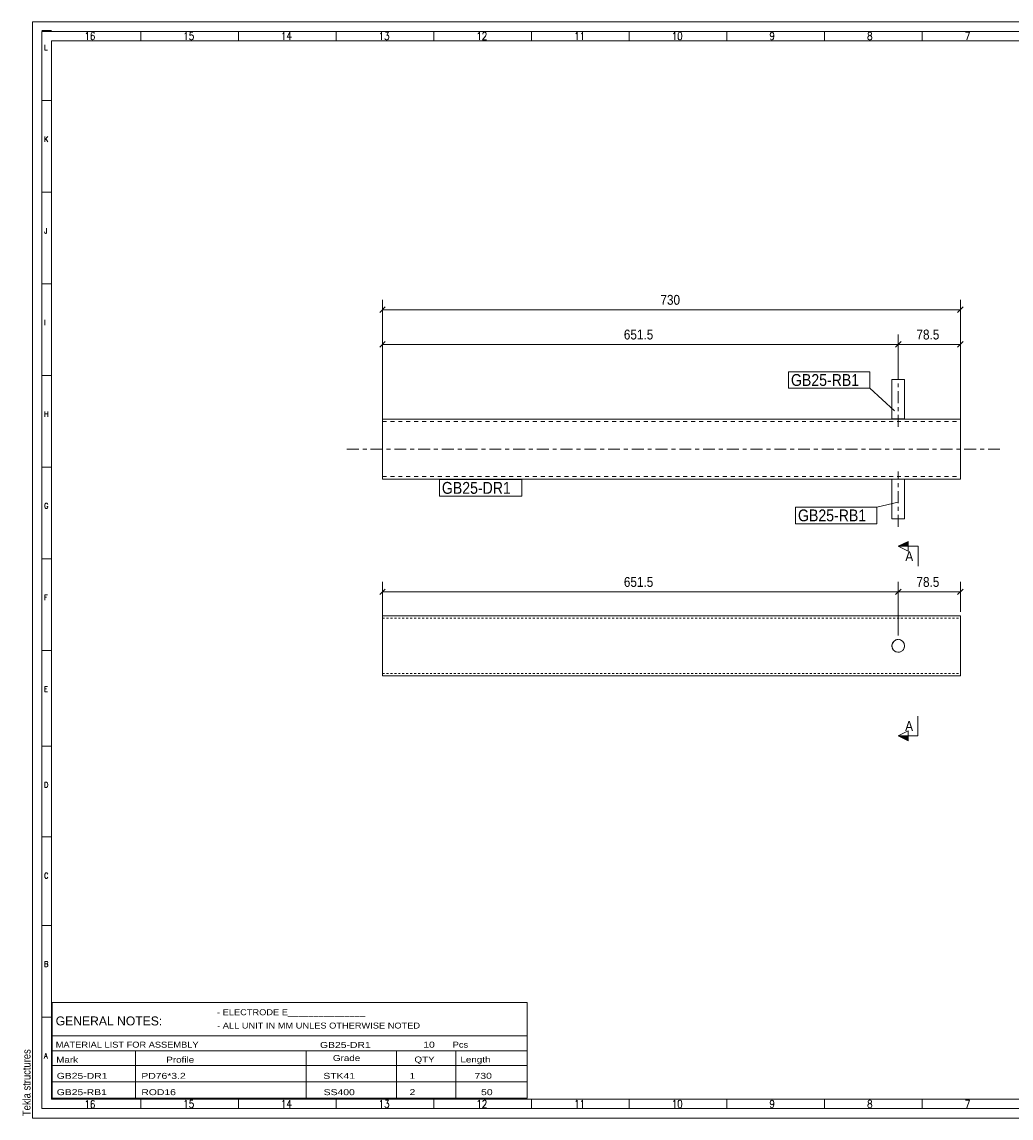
# Model space of a CAD drawing. Header units: millimetres. Extents: x 2 to 405, y 5 to 282.
# Tile 1 of 2: x 2 to 252, y 5 to 282. Entities that reach past the tile are written whole.
import ezdxf

# ---------------------------------------------------------------- set-up
doc = ezdxf.new("R2010")
doc.units = ezdxf.units.MM
for name, pattern in [('XKITLINE00', [0]), ('XKITLINE01', [4, 1, -1, 1, -1]), ('XKITLINE03', [6, 3, -1, 1, -1]), ('XKITLINE04', [3, 0.5, -0.5, 0.5, -0.5, 0.5, -0.5])]:
    doc.linetypes.add(name, pattern=pattern)
for name, color, linetype, lineweight in [('DrawingSheet', 5, 'Continuous', 0), ('OtherObjectType', 1, 'Continuous', 0), ('Part', 2, 'Continuous', 0), ('PartMark', 3, 'Continuous', 0), ('Section', 6, 'Continuous', 0), ('Z-DIMENSIONS', 1, 'Continuous', 0)]:
    doc.layers.add(name, color=color, linetype=linetype, lineweight=lineweight)
doc.styles.add('ARIAL', font='ARIAL.TTF')
doc.styles.add('ARIAL_NARROW', font='ARIALN.TTF')
doc.styles.add('ROMANS', font='ROMANS__.TTF')
doc.styles.add('TECHNICLITE', font='TECHL___.TTF')
picture_1 = doc.add_image_def('image1.jpg', size_in_pixel=(1304, 175))
picture_2 = doc.add_image_def('image2.png', size_in_pixel=(4018, 1163))

# ---------------------------------------------------------------- blocks, each defined once
blk = doc.blocks.new('*A1')
at = {"layer": 'Part', "linetype": 'XKITLINE00', "lineweight": 0}
for p, q in [((93.44, 181.65), (239.44, 181.65)), ((93.44, 166.45), (93.44, 181.65)), ((239.44, 181.65), (239.44, 166.45)), ((93.44, 166.45), (239.44, 166.45))]:
    blk.add_line(p, q, dxfattribs=at)
at = {"layer": 'Part', "linetype": 'XKITLINE01', "lineweight": 0}
for p, q in [((93.44, 181.01), (239.44, 181.01)), ((93.44, 167.09), (239.44, 167.09))]:
    blk.add_line(p, q, dxfattribs=at)
at = {"layer": 'Part', "linetype": 'XKITLINE03', "lineweight": 0}
blk.add_line((249.44, 174.05), (83.44, 174.05), dxfattribs=at)
blk = doc.blocks.new('*A2')
at = {"layer": 'Part', "linetype": 'XKITLINE00', "lineweight": 0}
for p, q in [((222.14, 156.43), (222.14, 166.43)), ((222.14, 166.43), (225.34, 166.43)), ((225.34, 166.43), (225.34, 156.43)), ((223.74, 156.43), (222.14, 156.43)), ((225.34, 156.43), (223.74, 156.43))]:
    blk.add_line(p, q, dxfattribs=at)
at = {"layer": 'Part', "linetype": 'XKITLINE03', "lineweight": 0}
blk.add_line((223.74, 154.43), (223.74, 168.43), dxfattribs=at)
at = {"layer": 'Part', "linetype": 'XKITLINE01', "lineweight": 0}
blk.add_line((223.74, 156.43), (224.87, 156.43), dxfattribs=at)
blk = doc.blocks.new('*A3')
at = {"layer": 'Part', "linetype": 'XKITLINE00', "lineweight": 0}
for p, q in [((222.14, 181.67), (222.14, 191.67)), ((222.14, 191.67), (225.34, 191.67)), ((225.34, 191.67), (225.34, 181.67)), ((223.74, 181.67), (222.14, 181.67)), ((225.34, 181.67), (223.74, 181.67))]:
    blk.add_line(p, q, dxfattribs=at)
at = {"layer": 'Part', "linetype": 'XKITLINE03', "lineweight": 0}
blk.add_line((223.74, 179.67), (223.74, 193.67), dxfattribs=at)
at = {"layer": 'Part', "linetype": 'XKITLINE01', "lineweight": 0}
blk.add_line((223.74, 181.67), (224.87, 181.67), dxfattribs=at)
blk = doc.blocks.new('*A4')
at = {"layer": 'Part', "linetype": 'XKITLINE00', "lineweight": 0}
for p, q in [((93.44, 131.93), (239.44, 131.93)), ((93.44, 116.73), (93.44, 131.93)), ((239.44, 131.93), (239.44, 116.73)), ((93.44, 116.73), (239.44, 116.73))]:
    blk.add_line(p, q, dxfattribs=at)
at = {"layer": 'Part', "linetype": 'XKITLINE04', "lineweight": 0}
for p, q in [((93.44, 131.29), (239.44, 131.29)), ((93.44, 117.37), (239.44, 117.37))]:
    blk.add_line(p, q, dxfattribs=at)
blk = doc.blocks.new('*A5')
at = {"layer": 'Part', "linetype": 'XKITLINE04', "lineweight": 0}
for start, end in [(90, 270), (135, 315), (315, 135), (270, 90)]:
    blk.add_arc((223.74, 124.33), 1.6, start, end, dxfattribs=at)
blk = doc.blocks.new('*A6')
at = {"layer": 'Part', "linetype": 'XKITLINE04', "lineweight": 0}
for start, end in [(90, 270), (270, 90)]:
    blk.add_arc((223.74, 124.33), 1.6, start, end, dxfattribs=at)
at = {"layer": 'Part', "linetype": 'XKITLINE00', "lineweight": 0}
for start, end in [(135, 315), (315, 135)]:
    blk.add_arc((223.74, 124.33), 1.6, start, end, dxfattribs=at)
blk = doc.blocks.new('*A10')
at = {"layer": 'DrawingSheet', "linetype": 'XKITLINE00', "lineweight": 0}
for p, q in [((405, 282), (5, 282)), ((5, 282), (5, 5)), ((405, 5), (405, 282)), ((5, 5), (405, 5))]:
    blk.add_line(p, q, dxfattribs=at)
at = {"layer": 'DrawingSheet', "style": 'ARIAL', "width": 0.85}
blk.add_text('Tekla structures', height=2, rotation=90, dxfattribs=at).set_placement((4.5, 5.5))
blk = doc.blocks.new('*A11')
at = {"layer": 'OtherObjectType', "linetype": 'XKITLINE00', "lineweight": 0}
for p, q in [((10, 34.19), (130, 34.19)), ((10, 25.75), (10, 34.19)), ((130, 34.19), (130, 25.75)), ((10, 25.75), (130, 25.75)), ((10, 25.75), (10, 22)), ((130, 25.75), (130, 22)), ((10, 22), (130, 22)), ((10, 22), (10, 18.25)), ((31, 22), (31, 18.25)), ((74.12, 22), (74.12, 18.25)), ((97, 22), (97, 18.25)), ((112, 22), (112, 18.25)), ((130, 22), (130, 18.25)), ((10, 18.25), (130, 18.25)), ((10, 18.25), (10, 14.13)), ((31, 18.25), (31, 14.13)), ((74.12, 18.25), (74.12, 14.13)), ((97, 18.25), (97, 14.13)), ((112, 18.25), (112, 14.13)), ((130, 18.25), (130, 14.13)), ((10, 14.13), (130, 14.13)), ((10, 14.13), (10, 10)), ((31, 14.13), (31, 10)), ((74.12, 14.13), (74.12, 10)), ((97, 14.13), (97, 10)), ((112, 14.13), (112, 10)), ((130, 14.13), (130, 10)), ((10, 10), (130, 10))]:
    blk.add_line(p, q, dxfattribs=at)
at = {"layer": 'OtherObjectType', "style": 'ARIAL_NARROW'}
for s, height, width, p in [('GENERAL NOTES:', 2.25, 1.19, (10.86, 28.42)), ('- ELECTRODE E_______________', 1.5, 1.36, (51.62, 31)), ('- ALL UNIT IN MM UNLES OTHERWISE NOTED', 1.5, 1.36, (51.65, 27.63)), ('MATERIAL LIST FOR ASSEMBLY', 1.5, 1.36, (10.86, 22.8)), ('GB25-DR1', 1.5, 1.525501, (77.64, 22.73)), ('10', 1.5, 1.525501, (103.74, 22.8)), ('Pcs', 1.5, 1.36, (111.18, 22.8)), ('Mark', 1.5, 1.445, (11, 19)), ('Profile', 1.5, 1.445, (38.81, 19)), ('Grade', 1.5, 1.445, (80.91, 19.42)), ('QTY', 1.5, 1.445, (101.5, 19.05)), ('Length', 1.5, 1.445, (113.12, 19.05)), ('GB25-DR1', 1.5, 1.525501, (11.12, 14.92)), ('PD76*3.2', 1.5, 1.525501, (32.5, 14.92)), ('STK41', 1.5, 1.525501, (78.49, 14.92)), ('1', 1.5, 1.525501, (100.27, 14.92)), ('730', 1.5, 1.525501, (116.7, 14.92)), ('GB25-RB1', 1.5, 1.525501, (11.12, 10.8)), ('ROD16', 1.5, 1.525501, (32.5, 10.8)), ('SS400', 1.5, 1.525501, (78.57, 10.8)), ('2', 1.5, 1.525501, (100.27, 10.8)), ('50', 1.5, 1.525501, (118.34, 10.8))]:
    blk.add_text(s, height=height, dxfattribs=dict(at, width=width)).set_placement(p)
blk = doc.blocks.new('*A12')
at = {"layer": 'OtherObjectType', "linetype": 'XKITLINE00', "lineweight": 0}
for p, q in [((5, 282), (7.38, 282)), ((405, 282), (5, 282)), ((5, 282), (5, 5)), ((9.76, 279.8), (7.38, 279.8)), ((405, 5), (405, 282)), ((7.38, 7.38), (7.38, 279.62)), ((7.38, 7.38), (7.38, 279.62)), ((7.38, 279.62), (402.62, 279.62)), ((402.62, 279.62), (7.38, 279.62)), ((9.76, 277.24), (9.76, 9.76)), ((9.76, 277.24), (402.62, 277.24)), ((32.35, 279.62), (32.35, 277.24)), ((57.03, 279.62), (57.03, 277.24)), ((81.72, 279.62), (81.72, 277.24)), ((106.4, 279.62), (106.4, 277.24)), ((131.09, 279.62), (131.09, 277.24)), ((155.77, 279.62), (155.77, 277.24)), ((180.46, 279.62), (180.46, 277.24)), ((205.14, 279.62), (205.14, 277.24)), ((229.83, 279.62), (229.83, 277.24)), ((254.51, 279.62), (254.51, 277.24)), ((279.2, 279.62), (279.2, 277.24)), ((303.88, 279.62), (303.88, 277.24)), ((328.57, 279.62), (328.57, 277.24)), ((353.25, 279.62), (353.25, 277.24)), ((377.94, 279.62), (377.94, 277.24)), ((402.62, 279.62), (402.62, 277.24)), ((402.62, 279.62), (402.62, 7.38)), ((402.62, 63.21), (402.62, 277.24)), ((402.62, 63.21), (402.62, 277.24)), ((348, 277), (402.5, 277)), ((348, 269), (348, 277)), ((402.5, 277), (402.5, 269)), ((402.5, 269), (348, 269)), ((9.76, 262.16), (7.38, 262.16)), ((9.76, 238.99), (7.38, 238.99)), ((9.76, 215.83), (7.38, 215.83)), ((9.76, 192.67), (7.38, 192.67)), ((9.76, 169.5), (7.38, 169.5)), ((9.76, 146.34), (7.38, 146.34)), ((9.76, 123.18), (7.38, 123.18)), ((9.76, 98.97), (7.38, 98.97)), ((341.31, 7.38), (341.31, 97.73)), ((341.31, 97.72), (402.62, 97.72)), ((353.22, 73.91), (353.22, 97.72)), ((353.22, 73.91), (353.22, 97.72)), ((381.19, 73.91), (381.19, 97.72)), ((381.19, 73.91), (381.19, 97.72)), ((385.96, 73.91), (385.96, 97.72)), ((385.96, 73.91), (385.96, 97.72)), ((390.72, 73.91), (390.72, 97.72)), ((390.72, 73.91), (390.72, 97.72)), ((395.48, 73.91), (395.48, 97.72)), ((395.48, 73.91), (395.48, 97.72)), ((341.31, 92.96), (402.62, 92.96)), ((341.31, 92.96), (402.62, 92.96)), ((341.31, 88.2), (402.62, 88.2)), ((341.31, 88.2), (402.62, 88.2)), ((341.31, 83.44), (402.62, 83.44)), ((341.6, 79.92), (342.99, 82.61)), ((342.99, 82.61), (344.37, 79.92)), ((341.31, 78.67), (402.62, 78.67)), ((344.37, 79.92), (341.6, 79.92)), ((347.26, 77.48), (353.22, 78.67)), ((9.76, 76.03), (7.38, 76.03)), ((347.26, 75.1), (341.31, 73.91)), ((347.26, 75.1), (347.26, 77.48)), ((341.31, 73.91), (402.62, 73.91)), ((9.76, 53.69), (7.38, 53.69)), ((341.31, 50.85), (402.62, 50.85)), ((9.76, 30.53), (7.38, 30.53)), ((341.31, 31.19), (402.62, 31.19)), ((341.31, 16.9), (402.62, 16.9)), ((360.35, 16.9), (360.35, 7.38)), ((381.48, 16.9), (381.48, 7.38)), ((341.31, 12.14), (402.62, 12.14)), ((9.76, 9.76), (341.31, 9.76)), ((32.35, 7.38), (32.35, 9.76)), ((57.03, 9.76), (57.03, 7.38)), ((81.72, 9.76), (81.72, 7.38)), ((106.4, 9.76), (106.4, 7.38)), ((131.09, 9.76), (131.09, 7.38)), ((155.77, 9.76), (155.77, 7.38)), ((180.46, 9.76), (180.46, 7.38)), ((205.14, 9.76), (205.14, 7.38)), ((229.83, 9.76), (229.83, 7.38)), ((254.51, 9.76), (254.51, 7.38)), ((279.2, 9.76), (279.2, 7.38)), ((303.88, 9.76), (303.88, 7.38)), ((328.57, 9.76), (328.57, 7.38)), ((328.57, 9.76), (328.57, 7.38)), ((402.79, 7.38), (7.38, 7.38)), ((5, 5), (66.4, 5)), ((7.38, 5), (5, 5)), ((5, 5), (405, 5))]:
    blk.add_line(p, q, dxfattribs=at)
at = {"layer": 'OtherObjectType'}
for s, height, style, width, p in [('16', 1.903, 'ROMANS', 0.85, (18.12, 277.48)), ('15', 1.903, 'ROMANS', 0.85, (43.09, 277.48)), ('14', 1.903, 'ROMANS', 0.85, (67.77, 277.48)), ('13', 1.903, 'ROMANS', 0.85, (92.46, 277.48)), ('12', 1.903, 'ROMANS', 0.85, (117.14, 277.48)), ('11', 1.903, 'ROMANS', 0.85, (141.83, 277.48)), ('10', 1.903, 'ROMANS', 0.85, (166.51, 277.48)), ('9', 1.9, 'ROMANS', 0.85, (191.2, 277.48)), ('8', 1.9, 'ROMANS', 0.85, (215.88, 277.48)), ('7', 1.9, 'ROMANS', 0.85, (240.57, 277.48)), ('6', 1.9, 'ROMANS', 0.85, (265.25, 277.48)), ('5', 1.9, 'ROMANS', 0.85, (289.94, 277.48)), ('4', 1.9, 'ROMANS', 0.85, (314.62, 277.48)), ('3', 1.9, 'ROMANS', 0.85, (339.31, 277.48)), ('2', 1.9, 'ROMANS', 0.85, (363.99, 277.48)), ('1', 1.9, 'ROMANS', 0.85, (388.68, 277.48)), ('L', 1.36, 'ROMANS', 0.85, (7.93, 274.87)), ('K', 1.36, 'ROMANS', 0.85, (7.93, 251.71)), ('J', 1.36, 'ROMANS', 0.85, (7.93, 228.54)), ('I', 1.36, 'ROMANS', 0.85, (7.93, 205.38)), ('H', 1.36, 'ROMANS', 0.85, (7.93, 182.22)), ('G', 1.36, 'ROMANS', 0.85, (7.93, 159.05)), ('F', 1.36, 'ROMANS', 0.85, (7.93, 135.89)), ('E', 1.36, 'ROMANS', 0.85, (7.93, 112.73)), ('D', 1.36, 'ROMANS', 0.85, (7.93, 88.52)), ('0', 1.44, 'TECHNICLITE', 0.85, (342.44, 80.32)), ('REV', 1.071, 'TECHNICLITE', 0.85, (342.88, 75.76)), ('DATE', 1.071, 'TECHNICLITE', 0.85, (348.33, 75.76)), ('DESCRIPTION', 1.0714, 'TECHNICLITE', 0.85, (362.46, 75.76)), ('DWG', 1.071, 'TECHNICLITE', 0.85, (381.98, 75.76)), ('CHK', 1.071, 'TECHNICLITE', 0.85, (386.89, 75.76)), ('REW', 1.071, 'TECHNICLITE', 0.85, (391.54, 75.76)), ('CLIENT', 1.071, 'TECHNICLITE', 0.85, (396.43, 75.76)), ('PROJECT', 1.321, 'ARIAL', 0.85, (343.35, 71.73)), ('C', 1.36, 'ROMANS', 0.85, (7.93, 65.58)), ('JEMBATAN GIRDER KELAS B, 25 M', 2.5, 'ARIAL_NARROW', 1.02, (344.6, 62.5)), ('COMPANY', 1.321, 'ARIAL', 0.85, (343.02, 48.52)), ('B', 1.36, 'ROMANS', 0.85, (7.93, 43.24)), ('DRAWING TITLE', 1.3207, 'ARIAL', 0.85, (343.35, 29)), (' ASSEMBLY DRAWING', 2.2, 'ARIAL_NARROW', 0.935, (358.71, 24.5)), ('DRAINASE DR1', 2.2, 'ARIAL_NARROW', 0.935, (362.55, 20.5)), ('A', 1.36, 'ROMANS', 0.85, (7.93, 20.08)), ('SCALE', 2, 'TECHNICLITE', 0.85, (346.63, 13.68)), ('PON NO.', 2, 'TECHNICLITE', 0.85, (365.55, 13.49)), ('DRAWING NO', 2, 'TECHNICLITE', 0.85, (384.62, 13.93)), ('16', 1.903, 'ROMANS', 0.85, (18.12, 7.53)), ('15', 1.903, 'ROMANS', 0.85, (43.09, 7.62)), ('14', 1.903, 'ROMANS', 0.85, (67.77, 7.62)), ('13', 1.903, 'ROMANS', 0.85, (92.46, 7.62)), ('12', 1.903, 'ROMANS', 0.85, (117.14, 7.62)), ('11', 1.903, 'ROMANS', 0.85, (141.83, 7.62)), ('10', 1.903, 'ROMANS', 0.85, (166.51, 7.62)), ('9', 1.9, 'ROMANS', 0.85, (191.2, 7.62)), ('8', 1.9, 'ROMANS', 0.85, (215.88, 7.62)), ('7', 1.9, 'ROMANS', 0.85, (240.57, 7.62)), ('6', 1.9, 'ROMANS', 0.85, (265.25, 7.62)), ('5', 1.9, 'ROMANS', 0.85, (289.94, 7.62)), ('4', 1.9, 'ROMANS', 0.85, (314.62, 7.62)), ('4', 1.9, 'ROMANS', 0.85, (314.62, 7.62)), ('NTS', 1.321, 'ARIAL', 0.85, (349, 9)), ('GB25-DR1', 1.5, 'ARIAL', 1.02, (386.03, 9))]:
    blk.add_text(s, height=height, dxfattribs=dict(at, style=style, width=width)).set_placement(p)
image = blk.add_image(picture_1, insert=(348, 269), size_in_units=(54.02, 7.5))
image = blk.add_image(picture_2, insert=(350.06, 32.98), size_in_units=(45.7, 14.66))
blk = doc.blocks.new('*A13')
at = {"layer": 'Z-DIMENSIONS', "linetype": 'XKITLINE00', "lineweight": 0}
for p, q in [((93.44, 175.05), (93.44, 211.77)), ((239.44, 175.05), (239.44, 211.77)), ((94.15, 209.97), (92.74, 208.56)), ((93.44, 209.27), (239.44, 209.27)), ((240.15, 209.97), (238.74, 208.56))]:
    blk.add_line(p, q, dxfattribs=at)
at = {"layer": 'Z-DIMENSIONS'}
for p in [(93.44, 209.27), (239.44, 209.27)]:
    blk.add_point(p, dxfattribs=at)
at = {"layer": 'Z-DIMENSIONS', "style": 'ARIAL', "width": 0.85}
blk.add_text('730', height=2.5, dxfattribs=at).set_placement((163.66, 210.52))
blk = doc.blocks.new('*A14')
at = {"layer": 'Z-DIMENSIONS', "linetype": 'XKITLINE00', "lineweight": 0}
for p, q in [((223.74, 192.67), (223.74, 203)), ((239.44, 182.65), (239.44, 203)), ((224.45, 201.21), (223.04, 199.8)), ((223.74, 200.5), (239.44, 200.5)), ((240.15, 201.21), (238.74, 199.8))]:
    blk.add_line(p, q, dxfattribs=at)
at = {"layer": 'Z-DIMENSIONS'}
for p in [(223.74, 200.5), (239.44, 200.5)]:
    blk.add_point(p, dxfattribs=at)
at = {"layer": 'Z-DIMENSIONS', "style": 'ARIAL', "width": 0.85}
blk.add_text('78.5', height=2.5, dxfattribs=at).set_placement((228.35, 201.75))
blk = doc.blocks.new('*A15')
at = {"layer": 'Z-DIMENSIONS', "linetype": 'XKITLINE00', "lineweight": 0}
for p, q in [((93.44, 175.05), (93.44, 203)), ((223.74, 192.67), (223.74, 203)), ((94.15, 201.21), (92.74, 199.8)), ((93.44, 200.5), (223.74, 200.5)), ((224.45, 201.21), (223.04, 199.8))]:
    blk.add_line(p, q, dxfattribs=at)
at = {"layer": 'Z-DIMENSIONS'}
for p in [(93.44, 200.5), (223.74, 200.5)]:
    blk.add_point(p, dxfattribs=at)
at = {"layer": 'Z-DIMENSIONS', "style": 'ARIAL', "width": 0.85}
blk.add_text('651.5', height=2.5, dxfattribs=at).set_placement((154.42, 201.75))
blk = doc.blocks.new('*A16')
at = {"layer": 'PartMark', "linetype": 'XKITLINE00', "lineweight": 0}
for p, q in [((107.84, 166.35), (128.61, 166.35)), ((107.84, 162.15), (107.84, 166.35)), ((128.61, 162.15), (128.61, 166.35)), ((107.84, 162.15), (128.61, 162.15))]:
    blk.add_line(p, q, dxfattribs=at)
at = {"layer": 'PartMark', "style": 'ARIAL', "width": 0.85}
blk.add_text('GB25-DR1', height=3, dxfattribs=at).set_placement((108.44, 162.75))
blk = doc.blocks.new('*A17')
at = {"layer": 'PartMark', "linetype": 'XKITLINE00', "lineweight": 0}
for p, q in [((223.7, 160.68), (218.36, 159.4)), ((197.82, 159.4), (218.36, 159.4)), ((197.82, 155.2), (197.82, 159.4)), ((218.36, 155.2), (218.36, 159.4)), ((197.82, 155.2), (218.36, 155.2))]:
    blk.add_line(p, q, dxfattribs=at)
at = {"layer": 'PartMark', "style": 'ARIAL', "width": 0.85}
blk.add_text('GB25-RB1', height=3, dxfattribs=at).set_placement((198.42, 155.8))
blk = doc.blocks.new('*A18')
at = {"layer": 'PartMark', "linetype": 'XKITLINE00', "lineweight": 0}
for p, q in [((196.04, 193.61), (216.58, 193.61)), ((196.04, 189.41), (196.04, 193.61)), ((216.58, 189.41), (216.58, 193.61)), ((196.04, 189.41), (216.58, 189.41)), ((222.84, 183.73), (216.58, 189.41))]:
    blk.add_line(p, q, dxfattribs=at)
at = {"layer": 'PartMark', "style": 'ARIAL', "width": 0.85}
blk.add_text('GB25-RB1', height=3, dxfattribs=at).set_placement((196.64, 190.01))
blk = doc.blocks.new('*A19')
at = {"layer": 'Z-DIMENSIONS', "linetype": 'XKITLINE00', "lineweight": 0}
for p, q in [((224.45, 138.68), (223.04, 137.27)), ((223.74, 126.93), (223.74, 140.48)), ((240.15, 138.68), (238.74, 137.27)), ((239.44, 132.93), (239.44, 140.48)), ((223.74, 137.98), (239.44, 137.98))]:
    blk.add_line(p, q, dxfattribs=at)
at = {"layer": 'Z-DIMENSIONS'}
for p in [(223.74, 137.98), (239.44, 137.98)]:
    blk.add_point(p, dxfattribs=at)
at = {"layer": 'Z-DIMENSIONS', "style": 'ARIAL', "width": 0.85}
blk.add_text('78.5', height=2.5, dxfattribs=at).set_placement((228.35, 139.23))
blk = doc.blocks.new('*A20')
at = {"layer": 'Z-DIMENSIONS', "linetype": 'XKITLINE00', "lineweight": 0}
for p, q in [((94.15, 138.68), (92.74, 137.27)), ((93.44, 125.33), (93.44, 140.48)), ((224.45, 138.68), (223.04, 137.27)), ((223.74, 126.93), (223.74, 140.48)), ((93.44, 137.98), (223.74, 137.98))]:
    blk.add_line(p, q, dxfattribs=at)
at = {"layer": 'Z-DIMENSIONS'}
for p in [(93.44, 137.98), (223.74, 137.98)]:
    blk.add_point(p, dxfattribs=at)
at = {"layer": 'Z-DIMENSIONS', "style": 'ARIAL', "width": 0.85}
blk.add_text('651.5', height=2.5, dxfattribs=at).set_placement((154.42, 139.23))
blk = doc.blocks.new('*A21')
at = {"layer": 'Section'}
for points in [[(226.27, 149.49), (223.77, 149.5), (226.27, 150.74)], [(226.22, 100.33), (223.72, 101.58), (226.22, 101.58)]]:
    blk.add_hatch(color=256, dxfattribs=at).paths.add_polyline_path(points, flags=17)
at = {"layer": 'Section', "linetype": 'XKITLINE00', "lineweight": 0}
for p, q in [((223.77, 149.5), (226.27, 150.74)), ((226.27, 150.74), (226.26, 148.24)), ((226.26, 148.24), (223.77, 149.5)), ((228.77, 149.49), (223.77, 149.5)), ((228.77, 149.49), (228.76, 144.49)), ((228.72, 101.58), (228.73, 106.58)), ((223.72, 101.58), (226.22, 102.83)), ((226.22, 100.33), (226.22, 102.83)), ((223.72, 101.58), (226.22, 100.33)), ((228.72, 101.58), (223.72, 101.58))]:
    blk.add_line(p, q, dxfattribs=at)
at = {"layer": 'Section', "style": 'ARIAL', "width": 0.85}
for p in [(225.54, 145.74), (225.5, 102.83)]:
    blk.add_text('A', height=2.5, rotation=-0.0516, dxfattribs=at).set_placement(p)

msp = doc.modelspace()

# ---------------------------------------------------------------- block references
at = {"lineweight": 0}
for name in ['*A10', '*A12', '*A13', '*A15', '*A14', '*A18', '*A3', '*A1', '*A16', '*A2', '*A17', '*A21', '*A20', '*A19', '*A4', '*A6', '*A5', '*A11']:
    msp.add_blockref(name, (0, 0), dxfattribs=at)

doc.saveas('drawing.dxf')
